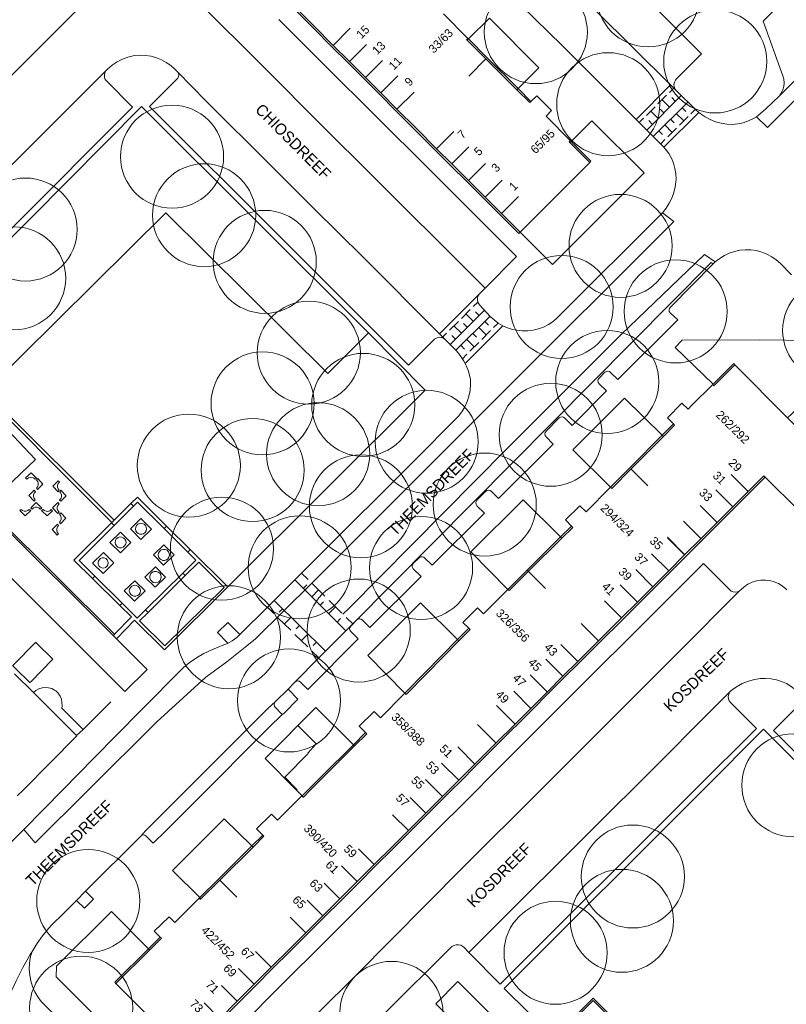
# Model space of a CAD drawing. Header units: metres. Extents: x 134994 to 136506, y 457393 to 459006.
# Tile 154 of 171: x 136154 to 136249, y 458573 to 458696. Entities that reach past the tile are written whole.
import ezdxf
from ezdxf.enums import TextEntityAlignment as Align

# ---------------------------------------------------------------- set-up
doc = ezdxf.new("R2010")
doc.units = ezdxf.units.M
for name, color, linetype, lineweight in [('B-WE-GR-BOOM-S', 250, 'Continuous', 13), ('B-WE-GW_TALUDLIJNEN', 251, 'Continuous', 5), ('B-WE-KG_BEBOUWING', 251, 'Continuous', 20), ('B-WE-KG_BEBOUWING TUSSENMUUR', 251, 'Continuous', 5), ('B-WE-KG_HUISNR', 251, 'Continuous', 5), ('B-WE-KG_ONDERGROND_REST', 251, 'Continuous', 5), ('B-WE-KG_STRAATNAAM', 251, 'Continuous', 5)]:
    doc.layers.add(name, color=color, linetype=linetype, lineweight=lineweight)
doc.styles.add('Styledgn000', font='dgn000.shx')

# ---------------------------------------------------------------- blocks, each defined once
blk = doc.blocks.new('SGR-BOOM_02')
blk.add_circle((0, 0), 6.4)

msp = doc.modelspace()

# ---------------------------------------------------------------- linework, layer by layer
at = {"layer": 'B-WE-GW_TALUDLIJNEN', "flags": 128}
msp.add_lwpolyline([(136149.71, 458649.48), (136172.14, 458671.71), (136192.26, 458651.72), (136197.32, 458656.78)], dxfattribs=at)
at = {"layer": 'B-WE-KG_BEBOUWING', "flags": 128}
for points in [[(136187.78, 458697.33), (136190.39, 458694.72), (136192.76, 458692.35), (136194.78, 458690.33), (136196.76, 458688.35), (136198.67, 458686.44), (136200.68, 458684.43), (136203.11, 458682), (136205.6, 458679.51), (136207.51, 458677.6), (136209.56, 458675.55), (136211.64, 458673.47), (136213.66, 458671.45), (136215.96, 458669.15), (136216.13, 458669.32), (136224.79, 458677.96), (136222.31, 458680.45), (136222.21, 458680.55), (136222.36, 458680.71), (136219.36, 458683.72), (136220.04, 458684.43), (136218.21, 458686.25), (136217.49, 458685.56), (136217.33, 458685.41), (136215.73, 458687), (136211.9, 458690.83), (136209.56, 458693.16), (136209.5, 458693.22), (136209.65, 458693.38), (136206.61, 458696.42)], [(136216.13, 458669.32), (136213.83, 458671.62), (136211.82, 458673.64), (136209.73, 458675.72), (136207.68, 458677.78), (136205.77, 458679.68), (136203.28, 458682.17), (136200.85, 458684.6), (136198.84, 458686.61), (136196.93, 458688.52), (136194.95, 458690.5), (136192.93, 458692.52), (136190.56, 458694.89), (136187.95, 458697.5)], [(136222.51, 458632.75), (136221.17, 458631.42), (136217.02, 458627.31), (136217.02, 458627.31), (136214.63, 458624.91), (136214.78, 458624.76), (136217.17, 458627.16), (136221.32, 458631.26), (136222.67, 458632.59), (136222.51, 458632.75), (136221.77, 458633.53), (136223.56, 458635.31), (136224.33, 458634.55), (136227.37, 458637.61), (136227.52, 458637.46), (136229.91, 458639.87), (136233.93, 458643.92), (136235.33, 458645.33), (136235.18, 458645.49), (136234.45, 458646.24), (136236.24, 458648.04), (136237, 458647.32), (136237.48, 458647.8), (136240.06, 458650.36), (136240.21, 458650.21), (136242.82, 458652.8), (136242.67, 458652.96), (136240.1, 458650.41), (136240.06, 458650.36)], [(136178.84, 458571.55), (136181, 458573.71), (136183.12, 458575.82), (136185.24, 458577.94), (136187.46, 458580.16), (136189.52, 458582.22), (136191.65, 458584.34), (136193.77, 458586.46), (136195.89, 458588.58), (136198.02, 458590.7), (136200.23, 458592.91), (136202.26, 458594.94), (136204.42, 458597.09), (136206.5, 458599.17), (136207.33, 458600), (136208.51, 458601.18), (136210.53, 458603.19), (136213.14, 458605.8), (136215.52, 458608.17), (136217.46, 458610.12), (136219.52, 458612.17), (136221.46, 458614.11), (136223.3, 458615.95), (136225.84, 458618.49), (136228.71, 458621.35), (136230.7, 458623.33), (136232.61, 458625.24), (136234.59, 458627.22), (136236.57, 458629.2), (136238.58, 458631.2), (136240.6, 458633.22), (136242.55, 458635.17), (136244.46, 458637.08), (136246.4, 458639.02), (136246.57, 458638.85), (136244.63, 458636.91), (136242.72, 458635), (136240.77, 458633.05), (136238.75, 458631.03), (136236.74, 458629.03), (136234.76, 458627.05), (136232.78, 458625.07), (136230.87, 458623.16), (136228.88, 458621.18), (136226.01, 458618.32), (136223.47, 458615.78), (136221.63, 458613.94), (136219.68, 458612), (136217.63, 458609.95), (136213.31, 458605.63), (136210.7, 458603.02), (136208.68, 458601), (136207.67, 458600), (136206.67, 458599), (136204.59, 458596.92), (136202.43, 458594.77), (136200.4, 458592.74), (136198.19, 458590.53), (136196.06, 458588.41), (136193.94, 458586.29), (136191.82, 458584.17), (136189.69, 458582.05), (136187.64, 458579.99), (136185.41, 458577.77), (136183.29, 458575.65), (136181.17, 458573.53), (136179.01, 458571.38)], [(136171.45, 458581.69), (136169.98, 458580.23), (136165.8, 458576.07), (136165.95, 458575.92), (136170.13, 458580.08), (136171.6, 458581.54), (136171.45, 458581.69), (136170.7, 458582.41), (136172.56, 458584.21), (136173.27, 458583.5), (136176.3, 458586.53), (136176.45, 458586.37), (136176.5, 458586.43), (136178.87, 458588.78), (136182.98, 458592.88), (136184.32, 458594.22), (136184.17, 458594.37), (136183.4, 458595.14), (136185.26, 458596.96), (136186.02, 458596.21), (136189.04, 458599.23), (136189.2, 458599.08), (136189.22, 458599.1), (136190.12, 458600), (136191.65, 458601.52), (136195.59, 458605.45), (136197.11, 458606.97), (136196.95, 458607.12), (136196.16, 458607.9), (136198.01, 458609.72), (136198.79, 458608.94), (136201.82, 458612.02), (136201.97, 458611.86), (136204.51, 458614.43), (136208.53, 458618.5), (136209.92, 458619.91), (136209.76, 458620.07), (136209.04, 458620.78), (136210.86, 458622.6), (136211.58, 458621.87), (136214.63, 458624.91)], [(136153.7, 458599.26), (136154.45, 458600), (136161.1, 458606.7), (136161.06, 458606.73), (136157.18, 458610.62), (136155.71, 458612.08), (136153.36, 458614.43)]]:
    msp.add_lwpolyline(points, dxfattribs=at)
at = {"layer": 'B-WE-KG_BEBOUWING'}
for points in [[(136209.65, 458693.38), (136209.71, 458693.32), (136212.05, 458690.99), (136215.89, 458687.15), (136217.49, 458685.56)], [(136222.36, 458680.71), (136222.48, 458680.59), (136224.94, 458678.12), (136224.79, 458677.96)], [(136242.82, 458652.8), (136249.36, 458646.24), (136255.79, 458639.77), (136255.88, 458639.67), (136257.93, 458637.62), (136259.89, 458635.65), (136263.51, 458639.21)], [(136227.37, 458637.61), (136229.76, 458640.03), (136233.77, 458644.08), (136235.18, 458645.49)], [(136254.9, 458630.53), (136252.87, 458632.56), (136250.82, 458634.61), (136246.57, 458638.85)], [(136201.82, 458612.02), (136204.35, 458614.59), (136208.37, 458618.66), (136209.76, 458620.07)], [(136196.95, 458607.12), (136195.43, 458605.6), (136191.49, 458601.67), (136189.81, 458600), (136189.06, 458599.25), (136189.04, 458599.23)], [(136176.3, 458586.53), (136176.36, 458586.59), (136178.71, 458588.94), (136182.82, 458593.03), (136184.17, 458594.37)], [(136174.56, 458567.27), (136165.95, 458575.92)]]:
    msp.add_lwpolyline(points, dxfattribs=at)
at = {"layer": 'B-WE-KG_BEBOUWING', "flags": 128}
msp.add_lwpolyline([(136155.99, 458618.33), (136156.06, 458618.26), (136158.13, 458616.22), (136155.33, 458613.39), (136155.26, 458613.32), (136153.48, 458615.08), (136153.12, 458615.43), (136153.19, 458615.5)], close=True, dxfattribs=at)
at = {"layer": 'B-WE-KG_BEBOUWING TUSSENMUUR'}
for p, q in [((136195.05, 458694.64), (136192.93, 458692.52)), ((136197.07, 458692.63), (136194.95, 458690.5)), ((136211.9, 458690.83), (136209.78, 458688.71)), ((136199.05, 458690.65), (136196.93, 458688.52)), ((136200.95, 458688.74), (136198.84, 458686.61)), ((136202.97, 458686.72), (136200.85, 458684.6)), ((136207.89, 458681.81), (136205.77, 458679.68)), ((136209.79, 458679.9), (136207.68, 458677.78)), ((136211.85, 458677.85), (136209.73, 458675.72)), ((136213.93, 458675.77), (136211.82, 458673.64)), ((136215.95, 458673.75), (136213.83, 458671.62)), ((136229.9, 458639.88), (136232.02, 458637.76)), ((136244.46, 458637.08), (136242.34, 458639.2)), ((136242.55, 458635.17), (136240.43, 458637.29)), ((136240.6, 458633.22), (136238.48, 458635.35)), ((136238.56, 458631.26), (136236.44, 458633.38)), ((136236.55, 458629.25), (136234.43, 458631.38)), ((136236.57, 458629.2), (136234.45, 458631.32)), ((136234.59, 458627.22), (136232.47, 458629.34)), ((136217.02, 458627.31), (136219.3, 458625.03)), ((136232.61, 458625.24), (136230.49, 458627.36)), ((136230.7, 458623.33), (136228.58, 458625.46)), ((136228.72, 458621.35), (136226.61, 458623.48)), ((136225.86, 458618.52), (136223.74, 458620.65)), ((136223.3, 458615.95), (136221.18, 458618.07)), ((136221.46, 458614.11), (136219.34, 458616.23)), ((136219.5, 458612.16), (136217.38, 458614.29)), ((136217.46, 458610.12), (136215.34, 458612.24)), ((136215.5, 458608.18), (136213.21, 458610.47)), ((136213.14, 458605.83), (136210.86, 458608.12)), ((136210.53, 458603.19), (136208.41, 458605.32)), ((136208.51, 458601.18), (136206.39, 458603.3)), ((136205.67, 458600), (136204.37, 458601.29)), ((136204.42, 458597.09), (136202.47, 458599.05)), ((136206.49, 458599.17), (136205.67, 458600)), ((136202.26, 458594.94), (136200.31, 458596.89)), ((136198.02, 458590.7), (136196.07, 458592.65)), ((136195.89, 458588.58), (136193.94, 458590.53)), ((136178.87, 458588.78), (136180.98, 458586.66)), ((136193.77, 458586.46), (136191.82, 458588.41)), ((136191.65, 458584.34), (136189.7, 458586.29)), ((136189.52, 458582.22), (136187.58, 458584.17)), ((136185.24, 458577.94), (136183.29, 458579.9)), ((136183.12, 458575.82), (136181.17, 458577.78)), ((136181, 458573.71), (136179.05, 458575.66)), ((136178.84, 458571.55), (136176.89, 458573.5))]:
    msp.add_line(p, q, dxfattribs=at)
at = {"layer": 'B-WE-KG_ONDERGROND_REST'}
for p, q in [((136246.86, 458682.32), (136262.57, 458698.12)), ((136186.18, 458695.74), (136191.19, 458690.72)), ((136248.34, 458686.24), (136256.65, 458694.62)), ((136199.02, 458682.94), (136191.19, 458690.72)), ((136164.78, 458689.44), (136132.42, 458657.06)), ((136234.81, 458687.6), (136230.53, 458683.32)), ((136234.67, 458686.66), (136235.21, 458687.2)), ((136231.86, 458681.99), (136236.15, 458686.27)), ((136233.25, 458685.24), (136234.32, 458686.31)), ((136235.43, 458685.55), (136234.96, 458686.02)), ((136235.52, 458686.89), (136237.96, 458684.49)), ((136231.82, 458683.81), (136232.89, 458684.88)), ((136236.95, 458685.48), (136232.66, 458681.19)), ((136234.71, 458684.84), (136233.78, 458685.77)), ((136236.24, 458684.78), (136236.71, 458684.31)), ((136230.93, 458682.92), (136231.47, 458683.46)), ((136233.29, 458683.42), (136232.36, 458684.35)), ((136234, 458684.13), (136233.54, 458684.59)), ((136238.32, 458684.19), (136233.98, 458679.85)), ((136235.53, 458684.06), (136236.46, 458683.13)), ((136236.99, 458683.67), (136235.92, 458682.59)), ((136237.89, 458684.56), (136237.35, 458684.03)), ((136245.48, 458683.63), (136246.86, 458682.32)), ((136199.02, 458682.94), (136204.07, 458677.93)), ((136232.58, 458682.7), (136232.11, 458683.17)), ((136234.09, 458682.63), (136235.02, 458681.7)), ((136235.56, 458682.23), (136234.48, 458681.16)), ((136234.81, 458683.34), (136235.27, 458682.88)), ((136233.38, 458681.91), (136233.84, 458681.45)), ((136234.13, 458680.8), (136233.59, 458680.26)), ((136211.99, 458669.97), (136204.07, 458677.93)), ((136233.8, 458671.71), (136235.23, 458670.62)), ((136213.24, 458648.67), (136235.23, 458670.62)), ((136239.02, 458666.53), (136228.66, 458656.55)), ((136239.02, 458666.53), (136240.38, 458665.62)), ((136206.14, 458656.67), (136211.13, 458661.7)), ((136210.31, 458660.07), (136210.87, 458660.62)), ((136207.45, 458655.34), (136211.72, 458659.61)), ((136208.84, 458658.59), (136209.94, 458659.7)), ((136210.33, 458658.21), (136209.39, 458659.14)), ((136211.06, 458658.95), (136210.6, 458659.41)), ((136207.36, 458657.11), (136208.47, 458658.22)), ((136212.41, 458658.87), (136208.17, 458654.63)), ((136209.59, 458657.47), (136209.12, 458657.94)), ((136211.74, 458658.2), (136212.2, 458657.73)), ((136213.41, 458658), (136212.85, 458657.45)), ((136204.33, 458649.67), (136197.32, 458656.78)), ((136206.46, 458656.21), (136206.99, 458656.75)), ((136208.85, 458656.73), (136207.92, 458657.67)), ((136209.32, 458652.97), (136214, 458657.65)), ((136210.26, 458656.72), (136210.73, 458656.25)), ((136211, 458657.46), (136211.93, 458656.53)), ((136212.48, 458657.08), (136211.38, 458655.97)), ((136228.66, 458656.55), (136214.52, 458642.4)), ((136208.23, 458654.55), (136206.87, 458655.94)), ((136208.11, 458656), (136207.64, 458656.46)), ((136209.52, 458655.98), (136210.45, 458655.05)), ((136211.01, 458655.6), (136209.9, 458654.5)), ((136208.78, 458655.24), (136209.25, 458654.78)), ((136209.53, 458654.13), (136208.98, 458653.57)), ((136165.73, 458633.5), (136149.71, 458649.48)), ((136190.27, 458625.69), (136213.24, 458648.67)), ((136165.63, 458619.15), (136139.67, 458645.04)), ((136139.78, 458645.16), (136165.79, 458619.32)), ((136214.52, 458642.4), (136194.83, 458622.5)), ((136167.81, 458635.57), (136165.73, 458633.5)), ((136165.73, 458632.83), (136168.14, 458635.24)), ((136167.81, 458635.57), (136168.14, 458635.24)), ((136165.73, 458633.5), (136165.42, 458633.2)), ((136165.39, 458633.17), (136165.42, 458633.2)), ((136165.39, 458633.17), (136165.73, 458632.83)), ((136172.23, 458632.78), (136171.92, 458632.46)), ((136174.86, 458629.53), (136171.92, 458632.46)), ((136172.23, 458632.78), (136175.17, 458629.85)), ((136175.17, 458629.85), (136174.86, 458629.53)), ((136175.17, 458629.85), (136179.83, 458625.24)), ((136230.13, 458619.35), (136238.92, 458628.12)), ((136163.34, 458626.54), (136163.05, 458626.25)), ((136163.05, 458626.25), (136166.42, 458622.91)), ((136163.34, 458626.54), (136166.71, 458623.19)), ((136174.25, 458626.94), (136169.63, 458622.37)), ((136174.56, 458626.63), (136169.95, 458622.05)), ((136174.25, 458626.94), (136174.56, 458626.63)), ((136188.16, 458626.09), (136194.5, 458619.77)), ((136189.01, 458626.94), (136189.8, 458626.15)), ((136183.29, 458618.76), (136190.27, 458625.69)), ((136189.22, 458625.04), (136189.64, 458625.46)), ((136190.27, 458623.99), (136191.11, 458624.84)), ((136190.33, 458625.62), (136191.9, 458624.05)), ((136191.99, 458617.24), (136185.6, 458623.53)), ((136192.43, 458623.53), (136194, 458621.96)), ((136166.71, 458623.19), (136166.42, 458622.91)), ((136169.63, 458622.37), (136169.95, 458622.05)), ((136185.54, 458621.91), (136184.75, 458622.68)), ((136186.65, 458622.5), (136186.23, 458622.07)), ((136191.32, 458622.94), (136191.74, 458623.37)), ((136192.37, 458621.9), (136193.21, 458622.74)), ((136194.83, 458622.5), (136194.14, 458621.82)), ((136187.65, 458619.83), (136186.07, 458621.39)), ((136187.7, 458621.46), (136186.86, 458620.61)), ((136193.42, 458620.85), (136193.84, 458621.27)), ((136194.53, 458621.43), (136195.35, 458620.62)), ((136188.76, 458620.43), (136188.33, 458620)), ((136165.63, 458619.15), (136165.79, 458619.32)), ((136166.01, 458618.77), (136165.63, 458619.15)), ((136166.01, 458618.77), (136167.77, 458617.02)), ((136189.76, 458617.76), (136188.18, 458619.31)), ((136189.81, 458619.39), (136188.97, 458618.53)), ((136225.09, 458614.31), (136230.13, 458619.35)), ((136190.86, 458618.35), (136190.44, 458617.92)), ((136191.15, 458616.39), (136190.28, 458617.24)), ((136171.02, 458608.46), (136177.13, 458614.01)), ((136217.27, 458606.48), (136225.09, 458614.31)), ((136185.71, 458610.95), (136187.32, 458612.51)), ((136188.15, 458613.36), (136188.14, 458613.35)), ((136242.27, 458612.25), (136230.04, 458600)), ((136165.32, 458610.93), (136161.86, 458607.51)), ((136184.86, 458610.16), (136185.71, 458610.95)), ((136162.54, 458600), (136171.02, 458608.46)), ((136161.86, 458607.51), (136161.06, 458606.73)), ((136212.19, 458601.4), (136217.27, 458606.48)), ((136186.94, 458601.55), (136188.44, 458600)), ((136210.79, 458600), (136212.19, 458601.4)), ((136155.92, 458593.4), (136162.54, 458600)), ((136188.32, 458600), (136189.06, 458599.25)), ((136204.39, 458593.6), (136210.79, 458600)), ((136213.68, 458575.85), (136237.85, 458600)), ((136214.15, 458575.3), (136238.85, 458600)), ((136230.04, 458600), (136227.91, 458597.87)), ((136227.91, 458597.87), (136209.79, 458579.78)), ((136172.98, 458589.95), (136179.39, 458596.4)), ((136179.39, 458596.4), (136182.82, 458593.03)), ((136169.02, 458594.25), (136162.18, 458587.39)), ((136199.48, 458588.69), (136204.39, 458593.6)), ((136176.36, 458586.59), (136172.98, 458589.95)), ((136199.48, 458588.69), (136191.73, 458580.94)), ((136161.05, 458586.25), (136159.34, 458584.54)), ((136186.67, 458575.94), (136191.73, 458580.94)), ((136169.98, 458580.23), (136170.13, 458580.08)), ((136209.79, 458579.78), (136213.68, 458575.85)), ((136186.67, 458575.94), (136179.32, 458568.55))]:
    msp.add_line(p, q, dxfattribs=at)
at = {"layer": 'B-WE-KG_ONDERGROND_REST', "flags": 128}
for points in [[(136248.34, 458686.24), (136248.57, 458686.58), (136248.76, 458686.98), (136248.88, 458687.41), (136248.92, 458687.86), (136248.87, 458688.3), (136248.75, 458688.73), (136246.32, 458695.51), (136250.65, 458699.94), (136265.57, 458714.72), (136286.34, 458735.59), (136291.74, 458740.98), (136300.09, 458749.26), (136300.25, 458749.49), (136300.35, 458749.75), (136300.36, 458750.03), (136300.3, 458750.3)], [(136235.52, 458686.89), (136235.36, 458687.12), (136235.26, 458687.39), (136235.24, 458687.67), (136235.3, 458687.95), (136235.43, 458688.2), (136235.52, 458688.3), (136238.68, 458691.47), (136195.93, 458734.18), (136192.71, 458730.95), (136192.44, 458730.8), (136192.15, 458730.73), (136191.85, 458730.73), (136191.56, 458730.82), (136191.31, 458730.97)], [(136234.81, 458687.6), (136225.59, 458696.75), (136213.52, 458708.79), (136200.41, 458721.91), (136191.31, 458730.97)], [(136166.44, 458702.36), (136160.8, 458696.62), (136153.69, 458689.46), (136142.25, 458678.04), (136128.67, 458664.47), (136116.28, 458652.04), (136104.62, 458640.42)], [(136172.3, 458701.77), (136182.86, 458691.26), (136193.03, 458681.03), (136196.33, 458677.8), (136211.78, 458662.35)], [(136214.59, 458699.16), (136221.35, 458692.5), (136230.53, 458683.32)], [(136215.89, 458687.15), (136218.47, 458689.72), (136212.32, 458695.9), (136209.71, 458693.32)], [(136209.71, 458693.32), (136209.56, 458693.16)], [(136209.56, 458693.16), (136209.56, 458693.17)], [(136173.58, 458689.24), (136173.27, 458689.55), (136172.76, 458690.01), (136172.2, 458690.41), (136171.6, 458690.74), (136170.97, 458690.99), (136170.31, 458691.17), (136169.63, 458691.28), (136168.94, 458691.3), (136168.26, 458691.25), (136167.59, 458691.11), (136167.44, 458691.07), (136166.75, 458690.8), (136166.1, 458690.46), (136165.48, 458690.05), (136164.92, 458689.57), (136164.78, 458689.44)], [(136164.78, 458689.44), (136164.7, 458689.35), (136164.57, 458689.1), (136164.51, 458688.82), (136164.53, 458688.54), (136164.63, 458688.28), (136164.8, 458688.05), (136168.01, 458684.84), (136152.94, 458669.71), (136136.33, 458653.16), (136132.42, 458657.06)], [(136206.87, 458655.94), (136206.64, 458656.11), (136206.38, 458656.22), (136206.1, 458656.24), (136205.83, 458656.19), (136205.58, 458656.06), (136205.49, 458655.99), (136202.27, 458652.76), (136186.43, 458668.64), (136170.1, 458684.92), (136173.63, 458688.45), (136173.73, 458688.64), (136173.76, 458688.85), (136173.7, 458689.06), (136173.58, 458689.24)], [(136206.14, 458656.67), (136196.61, 458666.22), (136190.58, 458672.2), (136185.16, 458677.65), (136177.17, 458685.57), (136173.58, 458689.24)], [(136215.89, 458687.15), (136215.73, 458687)], [(136235.52, 458686.89), (136234.81, 458687.6)], [(136248.34, 458686.24), (136246.61, 458684.57), (136245.48, 458683.63), (136245.11, 458683.41), (136244.5, 458683.12), (136243.85, 458682.9), (136243.19, 458682.76), (136242.51, 458682.7), (136241.83, 458682.72)], [(136141.17, 458648.03), (136136.71, 458652.5), (136155.36, 458671.06), (136169.13, 458684.94), (136197.32, 458656.78)], [(136238.32, 458684.19), (136237.96, 458684.49)], [(136241.83, 458682.72), (136241.11, 458682.83), (136240.41, 458683.02), (136239.74, 458683.29), (136239.1, 458683.63), (136238.5, 458684.04), (136238.32, 458684.19)], [(136222.48, 458680.59), (136225.05, 458683.14), (136231.56, 458676.66), (136220.17, 458665.3), (136216.13, 458669.32)], [(136230.53, 458683.32), (136233.75, 458680.1), (136233.98, 458679.85)], [(136233.98, 458679.85), (136234.21, 458679.62), (136234.6, 458679.08), (136234.93, 458678.49), (136235.19, 458677.88), (136235.37, 458677.23), (136235.48, 458676.57), (136235.5, 458675.9), (136235.45, 458675.23), (136235.4, 458674.93), (136235.23, 458674.22), (136234.98, 458673.54), (136234.65, 458672.89), (136234.26, 458672.28), (136233.8, 458671.71), (136221.05, 458658.96), (136220.74, 458658.64), (136220.23, 458658.2), (136219.66, 458657.82), (136219.06, 458657.51), (136218.42, 458657.28), (136217.76, 458657.12), (136217.09, 458657.04), (136216.41, 458657.04), (136215.74, 458657.12), (136215.21, 458657.21), (136214.59, 458657.4), (136214, 458657.65)], [(136222.48, 458680.59), (136222.31, 458680.45)], [(136211.78, 458662.35), (136215.69, 458666.26), (136211.99, 458669.97)], [(136248.46, 458665.4), (136247.95, 458665.86), (136247.39, 458666.25), (136246.78, 458666.58), (136246.15, 458666.83), (136245.48, 458667.01), (136244.81, 458667.1), (136244.12, 458667.12), (136243.44, 458667.06), (136242.77, 458666.92), (136242.12, 458666.7), (136241.5, 458666.41), (136240.92, 458666.05), (136240.38, 458665.62), (136240.1, 458665.35)], [(136240.1, 458665.35), (136234.8, 458659.98), (136234.68, 458659.83), (136234.63, 458659.64), (136234.66, 458659.46), (136234.76, 458659.29), (136235.73, 458658.4), (136228.29, 458651.01), (136227.38, 458651.86), (136227.22, 458651.98), (136227.03, 458652.03), (136226.83, 458651.99), (136226.67, 458651.89), (136225.94, 458651.17), (136225.83, 458651.01), (136225.79, 458650.82), (136225.83, 458650.62), (136225.94, 458650.47), (136226.87, 458649.6), (136222.59, 458645.29), (136221.7, 458646.2), (136221.54, 458646.32), (136221.36, 458646.36), (136221.16, 458646.33), (136221, 458646.22), (136219.37, 458644.59), (136219.26, 458644.42), (136219.22, 458644.22), (136219.26, 458644.02), (136219.36, 458643.86), (136220.26, 458642.97), (136213.46, 458636.19), (136212.58, 458637.07), (136212.42, 458637.19), (136212.22, 458637.23), (136212.02, 458637.2), (136211.86, 458637.09), (136210.78, 458636), (136210.67, 458635.84), (136210.63, 458635.65), (136210.67, 458635.45), (136210.78, 458635.29), (136211.71, 458634.39), (136205.22, 458627.92), (136204.32, 458628.78), (136204.18, 458628.91), (136203.99, 458628.97), (136203.8, 458628.95), (136203.63, 458628.86), (136203.61, 458628.84), (136202.91, 458628.15), (136202.79, 458628), (136202.73, 458627.81), (136202.76, 458627.62), (136202.86, 458627.45), (136203.84, 458626.51), (136197.48, 458620.17), (136196.56, 458621.07), (136196.41, 458621.2), (136196.23, 458621.25), (136196.04, 458621.23), (136195.88, 458621.13), (136195.83, 458621.08), (136195.14, 458620.39), (136195.02, 458620.23), (136194.97, 458620.04), (136195, 458619.84), (136195.1, 458619.68), (136196.04, 458618.76), (136189.76, 458612.47), (136188.86, 458613.38), (136188.69, 458613.49), (136188.5, 458613.52), (136188.3, 458613.47), (136188.15, 458613.36)], [(136195.35, 458620.62), (136239.87, 458665.52), (136240.1, 458665.35)], [(136249.82, 458664.02), (136248.46, 458665.4)], [(136212.44, 458658.84), (136211.09, 458660.29), (136210.93, 458660.52), (136210.84, 458660.79), (136210.83, 458661.08), (136210.9, 458661.36), (136211.05, 458661.6), (136211.13, 458661.7)], [(136211.13, 458661.7), (136211.78, 458662.35)], [(136214, 458657.65), (136213.42, 458657.99), (136212.91, 458658.39), (136212.44, 458658.84)], [(136206.87, 458655.94), (136206.14, 458656.67)], [(136240.1, 458650.41), (136235.41, 458654.96), (136236.26, 458655.9), (136245.89, 458655.91), (136252.32, 458655.82), (136261.13, 458647.01), (136256.86, 458642.75), (136254.86, 458642.92), (136250.52, 458647.32), (136249.36, 458646.24)], [(136208.23, 458654.55), (136208.7, 458653.98), (136209.11, 458653.37), (136209.32, 458652.97)], [(136167.77, 458617.02), (136169.84, 458614.96), (136167.06, 458612.21), (136128.51, 458650.7), (136131.35, 458653.52), (136135.45, 458649.34)], [(136209.32, 458652.97), (136209.45, 458652.72), (136209.71, 458652.04), (136209.9, 458651.33), (136209.96, 458651.03), (136209.98, 458650.32), (136209.92, 458649.62), (136209.78, 458648.92), (136209.56, 458648.25), (136209.27, 458647.6), (136208.91, 458646.99), (136208.48, 458646.43), (136208.09, 458646.01), (136203.24, 458641.14), (136190.65, 458628.57)], [(136165.42, 458633.2), (136146.65, 458652.04), (136139.78, 458645.16)], [(136204.33, 458649.67), (136179.86, 458625.21), (136179.83, 458625.24)], [(136233.77, 458644.08), (136229.12, 458648.67), (136222.68, 458642.24), (136227.37, 458637.61)], [(136147.45, 458642.62), (136151.16, 458646.12), (136155.97, 458641.03), (136152.26, 458637.53), (136147.45, 458642.62)], [(136233.77, 458644.08), (136233.93, 458643.92)], [(136233.93, 458643.92), (136233.91, 458643.93)], [(136154.71, 458638.77), (136154.9, 458638.62), (136155.07, 458638.76), (136155.29, 458638.84), (136155.52, 458638.83), (136155.73, 458638.75), (136155.91, 458638.61), (136156.08, 458638.74), (136155.42, 458639.41), (136154.71, 458638.77)], [(136156.07, 458637.47), (136156.21, 458637.3), (136156.88, 458637.97), (136156.23, 458638.67), (136156.08, 458638.48), (136156.23, 458638.3), (136156.3, 458638.09), (136156.3, 458637.86), (136156.21, 458637.65), (136156.07, 458637.47)], [(136158.11, 458637.74), (136158.76, 458637.03), (136158.91, 458637.22), (136158.77, 458637.39), (136158.69, 458637.61), (136158.69, 458637.84), (136158.77, 458638.05), (136158.92, 458638.23), (136158.78, 458638.4), (136158.11, 458637.74)], [(136155.14, 458636.57), (136155.78, 458635.86), (136155.93, 458636.05), (136155.79, 458636.22), (136155.71, 458636.44), (136155.72, 458636.66), (136155.8, 458636.88), (136155.95, 458637.05), (136155.81, 458637.23), (136155.14, 458636.57)], [(136158.96, 458636.03), (136159.1, 458635.85), (136159.77, 458636.52), (136159.12, 458637.22), (136158.97, 458637.03), (136159.12, 458636.86), (136159.19, 458636.64), (136159.19, 458636.41), (136159.11, 458636.2), (136158.96, 458636.03)], [(136172.23, 458632.78), (136168.61, 458636.37), (136167.81, 458635.57)], [(136171.92, 458632.46), (136168.63, 458635.73), (136168.14, 458635.24)], [(136221.17, 458631.42), (136216.53, 458636.05), (136210.02, 458629.56), (136214.63, 458624.91)], [(136154.01, 458634.71), (136154.18, 458634.85), (136154.35, 458634.71), (136154.57, 458634.62), (136154.8, 458634.62), (136155.01, 458634.7), (136155.19, 458634.84), (136155.38, 458634.69), (136154.67, 458634.04), (136154.01, 458634.71)], [(136155.36, 458635.04), (136155.55, 458634.89), (136155.72, 458635.03), (136155.93, 458635.11), (136156.16, 458635.11), (136156.38, 458635.03), (136156.55, 458634.88), (136156.73, 458635.02), (136156.06, 458635.69), (136155.36, 458635.04)], [(136156.72, 458634.7), (136156.89, 458634.83), (136157.07, 458634.69), (136157.28, 458634.61), (136157.51, 458634.6), (136157.73, 458634.68), (136157.9, 458634.82), (136158.09, 458634.67), (136157.39, 458634.03), (136156.72, 458634.7)], [(136158.08, 458635.03), (136158.72, 458634.33), (136158.88, 458634.52), (136158.73, 458634.69), (136158.66, 458634.91), (136158.66, 458635.14), (136158.74, 458635.35), (136158.89, 458635.53), (136158.75, 458635.7), (136158.08, 458635.03)], [(136158.93, 458633.25), (136159.07, 458633.07), (136159.73, 458633.74), (136159.09, 458634.44), (136158.94, 458634.26), (136159.08, 458634.08), (136159.16, 458633.86), (136159.15, 458633.63), (136159.07, 458633.42), (136158.93, 458633.25)], [(136167.74, 458632.45), (136169.04, 458633.73), (136170.36, 458632.4), (136169.06, 458631.11), (136167.74, 458632.45)], [(136158.02, 458632.35), (136158.66, 458631.64), (136158.82, 458631.83), (136158.67, 458632), (136158.6, 458632.22), (136158.6, 458632.45), (136158.68, 458632.66), (136158.83, 458632.84), (136158.69, 458633.01), (136158.02, 458632.35)], [(136165.39, 458633.17), (136160.73, 458628.53), (136163.05, 458626.25)], [(136165.73, 458632.83), (136161.39, 458628.49), (136163.34, 458626.54)], [(136168.37, 458632.41), (136168.41, 458632.18), (136168.53, 458631.98), (136168.71, 458631.84), (136168.93, 458631.76), (136169.17, 458631.75), (136169.39, 458631.83), (136169.57, 458631.97), (136169.7, 458632.17), (136169.75, 458632.4), (136169.72, 458632.64), (136169.61, 458632.84), (136169.45, 458633.01), (136169.23, 458633.1), (136169, 458633.12), (136168.77, 458633.07), (136168.68, 458633.01), (136168.51, 458632.85), (136168.4, 458632.65), (136168.37, 458632.41)], [(136165.2, 458630.73), (136166.5, 458632), (136167.79, 458630.72), (136166.5, 458629.44), (136165.2, 458630.73)], [(136165.84, 458630.75), (136165.88, 458630.52), (136166, 458630.32), (136166.17, 458630.17), (136166.39, 458630.09), (136166.62, 458630.09), (136166.84, 458630.16), (136167.02, 458630.3), (136167.15, 458630.5), (136167.2, 458630.73), (136167.16, 458630.96), (136167.06, 458631.16), (136166.89, 458631.32), (136166.67, 458631.41), (136166.44, 458631.43), (136166.22, 458631.36), (136166.17, 458631.33), (136165.99, 458631.18), (136165.88, 458630.98), (136165.84, 458630.75)], [(136221.17, 458631.42), (136221.32, 458631.26)], [(136221.32, 458631.26), (136221.31, 458631.27)], [(136170.63, 458629.18), (136171.91, 458630.43), (136173.16, 458629.19), (136171.87, 458627.9), (136170.63, 458629.18)], [(136171.2, 458629.18), (136171.25, 458628.95), (136171.36, 458628.75), (136171.54, 458628.6), (136171.76, 458628.51), (136171.99, 458628.51), (136172.22, 458628.58), (136172.4, 458628.72), (136172.53, 458628.92), (136172.59, 458629.15), (136172.56, 458629.38), (136172.46, 458629.59), (136172.29, 458629.76), (136172.08, 458629.86), (136171.85, 458629.88), (136171.62, 458629.83), (136171.52, 458629.78), (136171.35, 458629.62), (136171.24, 458629.41), (136171.2, 458629.18)], [(136163.04, 458628.17), (136164.39, 458629.48), (136165.69, 458628.19), (136164.36, 458626.86), (136163.04, 458628.17)], [(136163.73, 458628.25), (136163.75, 458628.03), (136163.84, 458627.83), (136164, 458627.67), (136164.21, 458627.58), (136164.43, 458627.56), (136164.64, 458627.62), (136164.82, 458627.76), (136164.95, 458627.95), (136164.99, 458628.17), (136164.96, 458628.39), (136164.85, 458628.59), (136164.68, 458628.73), (136164.48, 458628.81), (136164.25, 458628.81), (136164.04, 458628.74), (136163.93, 458628.65), (136163.79, 458628.47), (136163.73, 458628.25)], [(136174.25, 458626.94), (136175.86, 458628.54), (136174.86, 458629.53)], [(136190.65, 458628.57), (136189.01, 458626.94)], [(136174.56, 458626.63), (136176.23, 458628.29), (136179.37, 458625.15), (136172, 458617.9), (136168.88, 458620.98), (136169.95, 458622.05)], [(136169.55, 458626.42), (136170.8, 458625.17), (136172.12, 458626.43), (136170.85, 458627.7), (136169.55, 458626.42)], [(136238.92, 458628.12), (136242.16, 458624.88), (136242.36, 458624.7), (136242.6, 458624.59), (136242.87, 458624.55), (136243.13, 458624.6), (136243.37, 458624.72), (136243.44, 458624.77)], [(136166.98, 458624.73), (136168.29, 458625.98), (136169.58, 458624.73), (136168.27, 458623.45), (136166.98, 458624.73)], [(136170.16, 458626.55), (136170.16, 458626.32), (136170.24, 458626.09), (136170.39, 458625.91), (136170.59, 458625.78), (136170.82, 458625.73), (136171.06, 458625.76), (136171.27, 458625.86), (136171.44, 458626.03), (136171.54, 458626.24), (136171.57, 458626.48), (136171.52, 458626.71), (136171.39, 458626.91), (136171.21, 458627.06), (136170.98, 458627.14), (136170.75, 458627.14), (136170.58, 458627.09), (136170.38, 458626.97), (136170.24, 458626.78), (136170.16, 458626.55)], [(136189.01, 458626.94), (136184.75, 458622.68)], [(136249.24, 458624.86), (136249.14, 458624.97), (136248.7, 458625.33), (136248.22, 458625.62), (136247.7, 458625.84), (136247.16, 458625.99), (136246.6, 458626.06), (136246.03, 458626.05), (136245.48, 458625.96), (136244.94, 458625.79), (136244.43, 458625.55), (136243.95, 458625.24), (136243.53, 458624.86), (136243.44, 458624.77)], [(136179.83, 458625.24), (136171.98, 458617.41), (136168.25, 458621.1), (136166.01, 458618.77)], [(136167.61, 458624.7), (136167.66, 458624.47), (136167.79, 458624.28), (136167.97, 458624.13), (136168.19, 458624.05), (136168.42, 458624.06), (136168.64, 458624.14), (136168.82, 458624.29), (136168.94, 458624.49), (136168.99, 458624.72), (136168.95, 458624.95), (136168.84, 458625.15), (136168.67, 458625.31), (136168.46, 458625.4), (136168.22, 458625.41), (136168.13, 458625.4), (136167.92, 458625.3), (136167.75, 458625.14), (136167.64, 458624.93), (136167.61, 458624.7)], [(136218.71, 458600), (136235.61, 458616.91), (136243.44, 458624.77)], [(136184.75, 458622.68), (136181.47, 458619.41), (136180.96, 458618.94), (136180.4, 458618.53), (136179.8, 458618.19), (136179.16, 458617.92), (136178.92, 458617.84), (136177.84, 458617.41), (136176.88, 458616.94), (136175.95, 458616.4), (136175.06, 458615.78), (136174.33, 458615.2), (136168.98, 458609.82), (136163.22, 458603.93), (136159.34, 458600)], [(136165.79, 458619.32), (136167.87, 458621.48), (136166.42, 458622.91)], [(136166.71, 458623.19), (136168.58, 458621.33), (136169.63, 458622.37)], [(136208.37, 458618.66), (136203.76, 458623.24), (136197.22, 458616.7), (136201.82, 458612.02)], [(136179.86, 458618.21), (136178.55, 458619.54), (136179.84, 458620.8), (136181.33, 458619.28)], [(136191.15, 458616.39), (136195.35, 458620.62)], [(136177.13, 458614.01), (136179.7, 458615.92), (136182.21, 458617.88), (136183.29, 458618.76)], [(136208.37, 458618.66), (136208.53, 458618.5)], [(136188.15, 458613.36), (136191.15, 458616.39)], [(136250.82, 458611.96), (136250.34, 458612.43), (136249.81, 458612.85), (136249.23, 458613.2), (136248.61, 458613.47), (136247.97, 458613.68), (136247.3, 458613.8), (136246.63, 458613.85), (136245.95, 458613.82), (136245.29, 458613.71), (136245.08, 458613.66), (136244.39, 458613.46), (136243.73, 458613.2), (136243.1, 458612.85), (136242.52, 458612.45), (136242.27, 458612.25)], [(136161.86, 458607.51), (136159.22, 458610.15), (136159.26, 458610.43), (136159.25, 458610.85), (136159.17, 458611.26), (136159.01, 458611.64), (136158.77, 458611.99), (136158.48, 458612.29), (136158.33, 458612.39), (136157.97, 458612.58), (136157.58, 458612.69), (136157.17, 458612.72), (136156.77, 458612.67), (136156.38, 458612.55), (136156.02, 458612.35), (136155.71, 458612.08)], [(136186.57, 458609.37), (136186.79, 458609.46), (136188.55, 458611.26), (136187.32, 458612.51)], [(136187.32, 458612.51), (136188.14, 458613.35)], [(136237.85, 458600), (136245.48, 458607.62), (136242.29, 458610.82), (136242.11, 458611.04), (136242.01, 458611.3), (136241.98, 458611.59), (136242.04, 458611.86), (136242.16, 458612.12), (136242.27, 458612.25)], [(136254.97, 458600), (136247.6, 458607.37), (136250.79, 458610.56), (136250.96, 458610.79), (136251.07, 458611.05), (136251.09, 458611.33), (136251.03, 458611.61), (136250.9, 458611.86), (136250.82, 458611.96)], [(136174.72, 458600), (136184.86, 458610.16)], [(136185.72, 458610.26), (136186.57, 458609.37), (136184.95, 458607.75), (136183.42, 458606.21), (136177.22, 458600)], [(136188.32, 458600), (136184.46, 458603.88), (136190.77, 458610.24)], [(136185.71, 458610.95), (136185.61, 458610.77), (136185.58, 458610.57), (136185.64, 458610.37), (136185.72, 458610.26)], [(136195.43, 458605.6), (136190.77, 458610.24), (136188.52, 458608)], [(136188.52, 458608), (136190.82, 458605.73), (136189.76, 458604.56), (136189.82, 458604.5), (136186.94, 458601.55)], [(136238.85, 458600), (136246.38, 458607.53), (136253.95, 458600)], [(136195.43, 458605.6), (136195.59, 458605.45)], [(136195.59, 458605.45), (136195.58, 458605.46)], [(136133.05, 458600), (136139.16, 458593.82), (136140.07, 458593.04), (136141.03, 458592.33), (136142.04, 458591.68), (136143.08, 458591.1), (136144.17, 458590.59), (136144.51, 458590.44), (136145.4, 458590.15), (136146.32, 458589.93), (136147.01, 458589.82), (136147.64, 458589.84), (136148.27, 458589.94), (136148.87, 458590.12), (136149.45, 458590.37), (136149.99, 458590.69), (136150.48, 458591.08), (136150.66, 458591.25), (136151.87, 458592.42), (136154.49, 458595.08)], [(136154.49, 458595.08), (136159.34, 458600)], [(136169.02, 458594.25), (136169.61, 458594.88), (136174.72, 458600)], [(136177.22, 458600), (136172.09, 458594.87), (136170.58, 458593.37), (136169.69, 458594.24)], [(136181.48, 458562.77), (136195.74, 458576.92), (136208.96, 458590.25), (136218.71, 458600)], [(136189.06, 458599.25), (136189.22, 458599.1)], [(136154.46, 458595.12), (136154.49, 458595.08)], [(136154.49, 458595.08), (136155.92, 458593.4)], [(136169.69, 458594.24), (136169.54, 458594.35), (136169.35, 458594.39), (136169.16, 458594.35), (136169.02, 458594.25)], [(136182.82, 458593.03), (136182.98, 458592.88)], [(136162.18, 458587.39), (136161.05, 458586.25)], [(136161.05, 458586.25), (136162.04, 458585.28), (136163.16, 458586.42), (136162.18, 458587.39)], [(136176.36, 458586.59), (136176.5, 458586.43)], [(136159.34, 458584.54), (136158.08, 458583.28), (136157.59, 458582.75), (136156.83, 458581.83), (136156.13, 458580.85), (136155.49, 458579.83)], [(136169.98, 458580.23), (136165.39, 458584.88), (136158.58, 458578.06), (136158.52, 458576.76), (136166.27, 458569), (136167.82, 458570.59), (136169.86, 458568.59), (136168.25, 458566.99), (136170.26, 458564.98), (136171.94, 458564.76), (136174.56, 458567.27)], [(136209.79, 458579.78), (136209.13, 458580.44), (136209.04, 458580.52), (136208.79, 458580.67), (136208.5, 458580.74), (136208.2, 458580.74), (136207.92, 458580.65), (136207.67, 458580.5), (136199.27, 458572.15), (136187.53, 458560.41), (136184.31, 458557.26)], [(136151.45, 458571.17), (136152.07, 458572.85), (136152.77, 458574.56), (136153.54, 458576.25), (136154.39, 458577.9), (136155.3, 458579.51), (136155.49, 458579.83)], [(136155.49, 458579.83), (136155.31, 458579.13), (136155.21, 458578.41), (136155.19, 458577.69), (136155.24, 458576.97), (136155.38, 458576.26), (136155.6, 458575.56), (136155.88, 458574.9), (136156.24, 458574.27), (136156.67, 458573.69), (136156.77, 458573.57)], [(136244.55, 458540.12), (136248.43, 458536.29), (136245.59, 458533.49), (136205.69, 458573.38), (136208.42, 458576.15), (136217.91, 458566.66)], [(136244.51, 458554.91), (136225.22, 458574.09), (136220.33, 458569.19), (136214.15, 458575.3)], [(136176.88, 458558.16), (136176.47, 458557.91), (136175.93, 458557.68), (136175.36, 458557.53), (136174.78, 458557.46), (136174.19, 458557.47), (136173.62, 458557.56), (136173.05, 458557.73), (136172.52, 458557.97), (136172.03, 458558.28), (136171.64, 458558.6), (136162.42, 458567.91), (136161.29, 458569.01), (136156.92, 458573.42), (136156.77, 458573.57)], [(136244.34, 458554.74), (136225.23, 458573.8), (136220.25, 458568.83)]]:
    msp.add_lwpolyline(points, dxfattribs=at)

# ---------------------------------------------------------------- block references
at = {"layer": 'B-WE-GR-BOOM-S'}
for p in [(136232.03, 458698.74), (136218.09, 458694.16), (136240.37, 458690.52), (136227.08, 458685.21), (136172.92, 458678.69), (136176.9, 458671.41), (136154.73, 458669.63), (136228.61, 458667.6), (136184.43, 458665.61), (136153.31, 458663.57), (136221.3, 458660.01), (136235.46, 458659.45), (136255.14, 458657.1), (136189.9, 458654.32), (136226.96, 458650.69), (136184.16, 458648.02), (136196.66, 458647.84), (136219.94, 458644.12), (136204.54, 458643.25), (136191.06, 458641.71), (136175, 458640.29), (136182.92, 458639.73), (136211.75, 458635.45), (136196.37, 458635.24), (136179.11, 458629.97), (136188.77, 458627.64), (136203.84, 458627.57), (136196.1, 458619.79), (136179.97, 458618.96), (136187.44, 458611.1), (136250.06, 458600.56), (136230.14, 458589.22), (136162.51, 458586.18), (136228.78, 458583.71), (136220.54, 458579.74), (136161.63, 458572.91), (136200.16, 458572.27)]:
    msp.add_blockref('SGR-BOOM_02', p, dxfattribs=at)

# ---------------------------------------------------------------- texts
at = {"layer": 'B-WE-KG_HUISNR', "linetype": 'Continuous', "style": 'Styledgn000'}
for s, height, rotation, p in [('15', 1.054, 44.9922, (136196.05, 458693.64)), ('13', 1.054, 44.9922, (136198.03, 458691.65)), ('11', 1.054, 44.9922, (136200.09, 458689.74)), ('9', 1.05, 44.9922, (136202.05, 458687.74)), ('7', 1.05, 44.9922, (136208.62, 458681.2)), ('5', 1.05, 44.9922, (136210.66, 458679.09)), ('3', 1.05, 44.9922, (136212.83, 458677.05)), ('1', 1.05, 44.9922, (136215.02, 458674.74)), ('262/292', 1.054, 315.1859, (136240.75, 458646.86)), ('294/324', 1.054, 315.1859, (136226.4, 458635.28)), ('326/356', 1.054, 315.1859, (136213.42, 458622.21)), ('358/388', 1.054, 315.1859, (136200.44, 458609.3)), ('390/420', 1.054, 314.9147, (136189.55, 458595.47)), ('422/452', 1.054, 314.9147, (136176.83, 458582.8))]:
    msp.add_text(s, height=height, rotation=rotation, dxfattribs=at).set_placement(p, align=Align.MIDDLE_LEFT)
for s, rotation, p in [('33/63', 45.0387, (136207.53, 458694.33)), ('65/95', 45.1084, (136220.18, 458681.83)), ('29', 314.9612, (136243.41, 458639.8)), ('31', 314.9612, (136241.46, 458638.21)), ('33', 314.9612, (136239.76, 458636.09)), ('35', 314.9612, (136233.62, 458630.09)), ('37', 314.9612, (136231.73, 458628.09)), ('39', 314.9612, (136229.75, 458626.25)), ('41', 314.9612, (136227.68, 458624.42)), ('43', 314.9612, (136220.53, 458616.87)), ('45', 314.9612, (136218.53, 458614.98)), ('47', 314.9612, (136216.61, 458613.06)), ('49', 314.9612, (136214.5, 458611)), ('51', 314.9612, (136207.51, 458604.25)), ('53', 314.9612, (136205.82, 458602.18)), ('55', 314.9612, (136203.99, 458600.34)), ('57', 314.9612, (136202.1, 458598.15)), ('59', 314.9612, (136195.62, 458591.81)), ('61', 314.9612, (136193.36, 458589.84)), ('63', 314.9612, (136191.38, 458587.55)), ('65', 314.9612, (136189.26, 458585.48)), ('67', 314.9612, (136182.84, 458579.09)), ('69', 314.9612, (136180.67, 458576.98)), ('71', 314.9612, (136178.48, 458574.95)), ('73', 314.9612, (136176.52, 458572.57))]:
    msp.add_text(s, height=1.054, rotation=rotation, dxfattribs=at).set_placement(p, align=Align.MIDDLE_RIGHT)
at = {"layer": 'B-WE-KG_STRAATNAAM', "style": 'Styledgn000'}
for s, rotation, p in [('CHIOSDREEF', 314.8495, (136183.14, 458684.42)), ('THEEMSDREEF', 45.3677, (136200.64, 458631.44)), ('KOSDREEF', 43.7188, (136234.78, 458609.59))]:
    msp.add_text(s, height=1.4, rotation=rotation, dxfattribs=at).set_placement(p)
for s, rotation, p in [('THEEMSDREEF', 44.5546, (136160.64, 458592.89)), ('KOSDREEF', 44.9955, (136214.03, 458588.89))]:
    msp.add_text(s, height=1.4, rotation=rotation, dxfattribs=at).set_placement(p, align=Align.CENTER)

doc.saveas('drawing.dxf')
